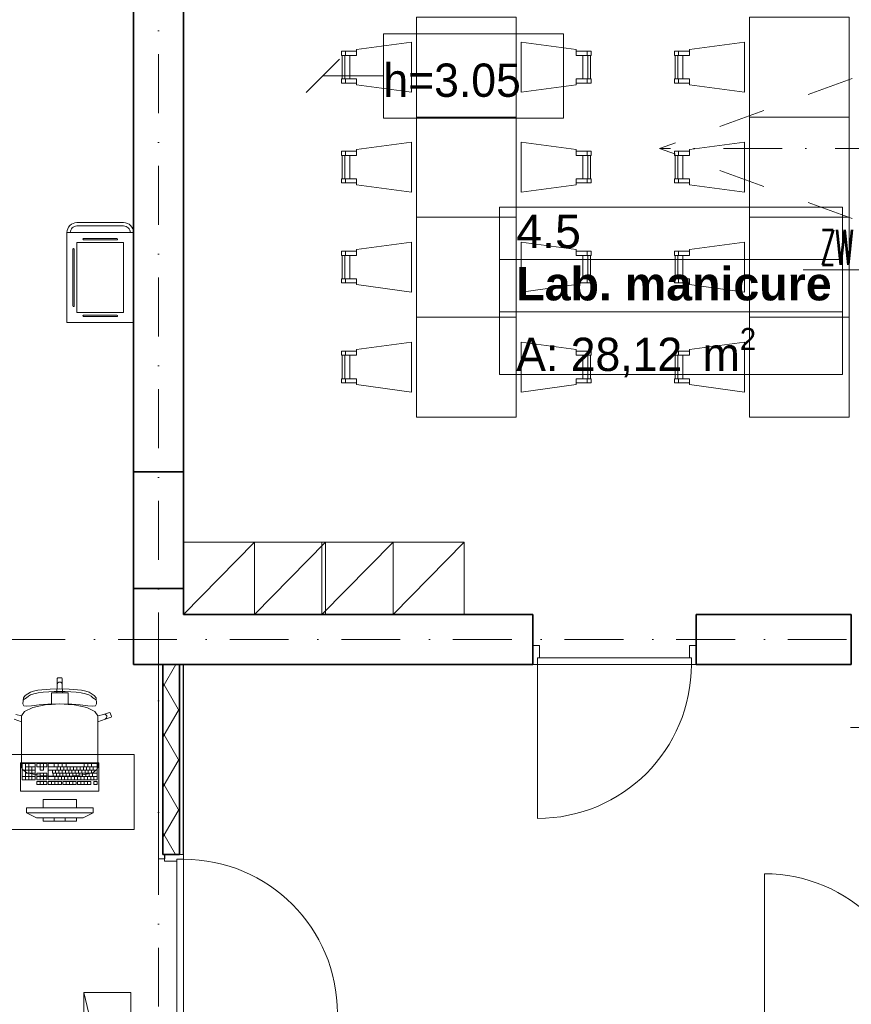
# Model space of a CAD drawing. Header units: millimetres. Extents: x -34676 to 172266, y 39940 to 476087.
# Tile 248 of 256: x 28026 to 33020, y 429301 to 435212. Entities that reach past the tile are written whole.
import ezdxf
from ezdxf.lldxf.tags import DXFTag

# ---------------------------------------------------------------- set-up
doc = ezdxf.new("R2010")
doc.units = ezdxf.units.MM
doc.header["$MEASUREMENT"] = 0
doc.linetypes.add('Kropki i Kreski', pattern=[6.702778, 3.527778, -1.763889, 0, -1.411111])
doc.linetypes.add('Przerywana', pattern=[5.644444, 2.822222, -2.822222])
for name, color, linetype in [('#podkład', 252, 'Continuous'), ('- strefy pomieszczeń', 7, 'Continuous'), ('2D - Ogólne', 7, 'Continuous'), ('Drzwi Archicad', 7, 'Continuous'), ('Konstrukcja - Siatka mod', 7, 'Continuous'), ('Konstrukcja - Ściany działowe', 7, 'Continuous'), ('Konstrukcja - Ściany nośne wew..P', 7, 'Continuous'), ('Opisy - Etykiety', 7, 'Continuous'), ('Wnętrze - Umeblowanie', 7, 'Continuous')]:
    doc.layers.add(name, color=color, linetype=linetype)
doc.layers.add('IS_Opisy_działek_Wodociag', color=7, linetype='SOLID', true_color=0x000000)
doc.styles.add('ROMANS', font='romans', dxfattribs={"width": 0.6})
doc.styles.add('STYL_AUTOMATYCZNY_1', font='arial.ttf')
doc.styles.add('STYL_AUTOMATYCZNY_2', font='arial.ttf')
doc.styles.add('STYL_AUTOMATYCZNY_5', font='arial.ttf')
doc.styles.add('STYL_AUTOMATYCZNY_6', font='txt')
tags = doc.linetypes.add('SOLID', pattern=[10, 10, 0]).pattern_tags.tags
tags[6:7] = [DXFTag(74, 4), DXFTag(75, 0), DXFTag(340, '0'), DXFTag(46, 0.0), DXFTag(50, 0.0), DXFTag(44, 0.0), DXFTag(45, 0.0)]
tags[4:5] = [DXFTag(74, 4), DXFTag(75, 0), DXFTag(340, '0'), DXFTag(46, 0.0), DXFTag(50, 0.0), DXFTag(44, 0.0), DXFTag(45, 0.0)]

# ---------------------------------------------------------------- blocks, each defined once
blk = doc.blocks.new('tsfdcsa')
at = {"layer": 'Konstrukcja - Ściany działowe', "linetype": 'Continuous', "lineweight": 13}
h = blk.add_hatch(dxfattribs=at)
h.set_pattern_fill('Izolacja_miękka_0006', color=252, style=0, pattern_type=2)
h.set_pattern_definition([(60, (-208051.03, 390718.21), (-129.90381, 75), []), (120, (-208051.03, 390718.21), (129.90381, 75), [])])
h.paths.add_polyline_path([(28492.6, 109140.5), (28492.6, 107999.5), (28502.6, 107999.5), (28592.6, 107999.5), (28592.6, 109140.5)])
at = {"layer": '- strefy pomieszczeń', "color": 252, "linetype": 'Continuous', "lineweight": 13, "ltscale": 100}
for p, q in [((30515.6, 111886.3), (32575.2, 111886.3)), ((30515.6, 111572.1), (30515.6, 111886.3)), ((32575.2, 111886.3), (32575.2, 111572.1)), ((32575.2, 111572.1), (30515.6, 111572.1)), ((30515.6, 111572.1), (32575.2, 111572.1)), ((30515.6, 111257.8), (30515.6, 111572.1)), ((32575.2, 111572.1), (32575.2, 111257.8)), ((32575.2, 111257.8), (30515.6, 111257.8)), ((30515.6, 111257.8), (32575.2, 111257.8)), ((30515.6, 110881.3), (30515.6, 111257.8)), ((32575.2, 111257.8), (32575.2, 110881.3)), ((32575.2, 110881.3), (30515.6, 110881.3))]:
    blk.add_line(p, q, dxfattribs=at)
at = {"color": 252, "linetype": 'Continuous', "lineweight": 35, "ltscale": 100, "flags": 128}
for points in [[(28317.6, 110297.3), (28317.6, 109597.3)], [(28617.6, 109597.3), (28617.6, 110297.3)]]:
    blk.add_lwpolyline(points, dxfattribs=at)
at = {"layer": '2D - Ogólne', "color": 252, "linetype": 'Przerywana', "lineweight": 15, "ltscale": 100}
for p in [(34224, 113237.9), (34224, 111237.9)]:
    blk.add_line(p, (31476.5, 112237.9), dxfattribs=at)
at = {"layer": '2D - Ogólne', "color": 252, "linetype": 'Kropki i Kreski', "lineweight": 15, "ltscale": 100}
blk.add_line((34223.7, 112237.9), (31476.5, 112237.9), dxfattribs=at)
at = {"layer": 'Drzwi Archicad', "color": 252, "linetype": 'Continuous', "lineweight": 35, "ltscale": 100}
for p, q in [((30715.4, 109255.5), (30715.4, 109440.5)), ((31695.4, 109255.5), (31695.4, 109440.5)), ((30715.4, 109140.5), (30715.4, 109255.5)), ((30715.4, 109140.5), (30715.4, 109255.5)), ((31695.4, 109140.5), (31695.4, 109255.5)), ((31695.4, 109140.5), (31695.4, 109255.5)), ((28592.6, 107999.5), (28502.6, 107999.5)), ((28592.6, 107999.5), (28502.6, 107999.5))]:
    blk.add_line(p, q, dxfattribs=at)
at = {"layer": 'Drzwi Archicad', "color": 252, "linetype": 'Continuous', "lineweight": 13, "ltscale": 100}
for p, q in [((30715.4, 109255.5), (30715.4, 109140.5)), ((30755.4, 109255.5), (30715.4, 109255.5)), ((30755.4, 109180.5), (30755.4, 109255.5)), ((31655.4, 109255.5), (31655.4, 109180.5)), ((31695.4, 109255.5), (31655.4, 109255.5)), ((31695.4, 109140.5), (31695.4, 109255.5)), ((30743.4, 109140.5), (30743.4, 109180.5)), ((30743.4, 109180.5), (30755.4, 109180.5)), ((30743.4, 109140.5), (30743.4, 109180.5)), ((30743.4, 109180.5), (31667.4, 109180.5)), ((31655.4, 109180.5), (31667.4, 109180.5)), ((31667.4, 109180.5), (31667.4, 109140.5)), ((31667.4, 109180.5), (31667.4, 109140.5)), ((30715.4, 109140.5), (30743.4, 109140.5)), ((30743.4, 109140.5), (30743.4, 108216.5)), ((31667.4, 109140.5), (30743.4, 109140.5)), ((31667.4, 109140.5), (31695.4, 109140.5)), ((28467.6, 107999.5), (28467.6, 107974.5)), ((28617.6, 107999.5), (28502.6, 107999.5)), ((28502.6, 107999.5), (28502.6, 107959.5)), ((28617.6, 107999.5), (28592.6, 107999.5)), ((28617.6, 107999.5), (28592.6, 107999.5)), ((28617.6, 107971.5), (28617.6, 107999.5)), ((28502.6, 107974.5), (28467.6, 107974.5)), ((28502.6, 107959.5), (28577.6, 107959.5)), ((28577.6, 107959.5), (28577.6, 107971.5)), ((28577.6, 107971.5), (28617.6, 107971.5)), ((28577.6, 107047.5), (28577.6, 107971.5)), ((28577.6, 107971.5), (28617.6, 107971.5)), ((28617.6, 107971.5), (28617.6, 107047.5)), ((32105.6, 106960.5), (32105.6, 107884.5))]:
    blk.add_line(p, q, dxfattribs=at)
for centre, start, end in [((30743.4, 109140.5), 270, 0), ((28617.6, 107047.5), 0, 90), ((32105.6, 106960.5), 0, 90)]:
    blk.add_arc(centre, 924, start, end, dxfattribs=at)
at = {"layer": 'Konstrukcja - Siatka mod', "color": 252, "linetype": 'Kropki i Kreski', "lineweight": 13, "ltscale": 100}
for p, q in [((28467.6, 117496.4), (28467.6, 100531.6)), ((20180, 109290.5), (49624.6, 109290.5))]:
    blk.add_line(p, q, dxfattribs=at)
at = {"layer": 'Konstrukcja - Ściany działowe', "color": 252, "linetype": 'Continuous', "lineweight": 35, "ltscale": 100}
for p, q in [((28492.6, 109140.5), (28492.6, 107999.5)), ((28592.6, 107999.5), (28592.6, 109140.5)), ((28492.6, 107999.5), (28502.6, 107999.5)), ((28592.6, 107999.5), (28502.6, 107999.5))]:
    blk.add_line(p, q, dxfattribs=at)
at = {"layer": 'Konstrukcja - Ściany działowe', "color": 252, "linetype": 'Continuous', "lineweight": 13, "ltscale": 100}
for p, q in [((28467.6, 107999.5), (28467.6, 107974.5)), ((28617.6, 107999.5), (28592.6, 107999.5)), ((28502.6, 107974.5), (28467.6, 107974.5))]:
    blk.add_line(p, q, dxfattribs=at)
at = {"layer": 'Konstrukcja - Ściany działowe', "color": 252, "linetype": 'Continuous', "lineweight": 25, "ltscale": 100}
blk.add_line((28502.6, 107999.5), (28502.6, 107974.5), dxfattribs=at)
at = {"layer": 'Konstrukcja - Ściany działowe', "color": 252, "linetype": 'Continuous', "lineweight": 13, "ltscale": 100, "flags": 128}
for points in [[(28467.6, 109140.5), (28467.6, 107999.5)], [(28617.6, 109140.5), (28592.6, 109140.5)]]:
    blk.add_lwpolyline(points, dxfattribs=at)
at = {"layer": 'Konstrukcja - Ściany działowe', "color": 252, "linetype": 'Continuous', "lineweight": 25, "ltscale": 100, "flags": 128}
for points in [[(28492.6, 109140.5), (28467.6, 109140.5)], [(28617.6, 107999.5), (28617.6, 109140.5)]]:
    blk.add_lwpolyline(points, dxfattribs=at)
at = {"layer": 'Konstrukcja - Ściany działowe', "color": 252, "linetype": 'Continuous', "lineweight": 35, "ltscale": 100, "flags": 128}
blk.add_lwpolyline([(28592.6, 109140.5), (28492.6, 109140.5)], dxfattribs=at)
at = {"layer": 'Konstrukcja - Ściany nośne wew..P', "color": 252, "linetype": 'Continuous', "lineweight": 35, "ltscale": 100}
for p, q in [((28317.6, 110297.3), (28617.6, 110297.3)), ((28317.6, 109597.3), (28617.6, 109597.3)), ((30715.4, 109255.5), (30715.4, 109440.5)), ((31695.4, 109255.5), (31695.4, 109440.5)), ((32627.6, 109440.5), (32627.6, 109140.5)), ((30715.4, 109140.5), (30715.4, 109255.5)), ((31695.4, 109140.5), (31695.4, 109255.5))]:
    blk.add_line(p, q, dxfattribs=at)
at = {"layer": 'Konstrukcja - Ściany nośne wew..P', "color": 252, "linetype": 'Continuous', "lineweight": 35, "ltscale": 100, "flags": 128}
for points in [[(28317.6, 114390.5), (28317.6, 110297.3)], [(28617.6, 110297.3), (28617.6, 114390.5)], [(28317.6, 109597.3), (28317.6, 109140.5)], [(28617.6, 109440.5), (28617.6, 109597.3)], [(30715.4, 109440.5), (28617.6, 109440.5)], [(32627.6, 109440.5), (31695.4, 109440.5)], [(28317.6, 109140.5), (28617.6, 109140.5)], [(28617.6, 109140.5), (30715.4, 109140.5)], [(31695.4, 109140.5), (32627.6, 109140.5)]]:
    blk.add_lwpolyline(points, dxfattribs=at)
at = {"layer": 'Opisy - Etykiety', "color": 252, "linetype": 'Continuous', "lineweight": 13, "ltscale": 100}
for p, q in [((30899.4, 112926.8), (29817.5, 112926.8)), ((29817.5, 112926.8), (29817.5, 112420.9)), ((30899.4, 112420.9), (30899.4, 112926.8)), ((29553.4, 112773.9), (29353.4, 112573.9)), ((29453.4, 112673.9), (29817.5, 112673.9)), ((29817.5, 112420.9), (30899.4, 112420.9))]:
    blk.add_line(p, q, dxfattribs=at)
at = {"layer": 'Wnętrze - Umeblowanie', "color": 252, "linetype": 'Continuous', "lineweight": 13, "ltscale": 100}
for p, q in [((29585.6, 112796.7), (29585.6, 112656)), ((29590.6, 112821.7), (29590.6, 112796.7)), ((31040.6, 112821.7), (31040.6, 112796.7)), ((31045.6, 112656), (31045.6, 112796.7)), ((31585.6, 112796.7), (31585.6, 112656)), ((31590.6, 112821.7), (31590.6, 112796.7)), ((29590.6, 112631), (29590.6, 112656)), ((31040.6, 112631), (31040.6, 112656)), ((31590.6, 112631), (31590.6, 112656)), ((29585.6, 112196.7), (29585.6, 112056)), ((29590.6, 112221.7), (29590.6, 112196.7)), ((31040.6, 112221.7), (31040.6, 112196.7)), ((31045.6, 112056), (31045.6, 112196.7)), ((31585.6, 112196.7), (31585.6, 112056)), ((31590.6, 112221.7), (31590.6, 112196.7)), ((29590.6, 112031), (29590.6, 112056)), ((31040.6, 112031), (31040.6, 112056)), ((31590.6, 112031), (31590.6, 112056)), ((29585.6, 111596.7), (29585.6, 111456)), ((29590.6, 111621.7), (29590.6, 111596.7)), ((31040.6, 111621.7), (31040.6, 111596.7)), ((31045.6, 111456), (31045.6, 111596.7)), ((31585.6, 111596.7), (31585.6, 111456)), ((31590.6, 111621.7), (31590.6, 111596.7)), ((29590.6, 111431), (29590.6, 111456)), ((31040.6, 111431), (31040.6, 111456)), ((31590.6, 111431), (31590.6, 111456)), ((29590.6, 111021.7), (29590.6, 110996.7)), ((31040.6, 111021.7), (31040.6, 110996.7)), ((31590.6, 111021.7), (31590.6, 110996.7)), ((29585.6, 110996.7), (29585.6, 110856)), ((31045.6, 110856), (31045.6, 110996.7)), ((31585.6, 110996.7), (31585.6, 110856)), ((29590.6, 110831), (29590.6, 110856)), ((31040.6, 110831), (31040.6, 110856)), ((31590.6, 110831), (31590.6, 110856)), ((28617.6, 109440.5), (29044.2, 109875.2)), ((29044.2, 109875.2), (29044.2, 109440.5)), ((29044.2, 109440.5), (29470.8, 109875.2)), ((29448.9, 109440.5), (29875.5, 109875.2)), ((29875.5, 109875.2), (29875.5, 109440.5)), ((29875.5, 109440.5), (30302.1, 109875.2)), ((27859.1, 109056.9), (27862.1, 109059.9)), ((27859.1, 109020), (27859.1, 109056.9)), ((27862.1, 109059.9), (27874.2, 109059.9)), ((27886.3, 109059.9), (27874.2, 109059.9)), ((27889.3, 109056.9), (27886.3, 109059.9)), ((27889.3, 109020), (27889.3, 109056.9)), ((27743.5, 108986), (27816.7, 108993)), ((27816.7, 108993), (27874.2, 108995.1)), ((27857.3, 108970.2), (27859.1, 109020)), ((27859.1, 109020), (27860.2, 109025.7)), ((27860.2, 109025.7), (27863.5, 109030.6)), ((27863.5, 109030.6), (27868.4, 109033.8)), ((27868.4, 109033.8), (27874.2, 109035)), ((27880, 109033.8), (27874.2, 109035)), ((27931.7, 108993), (27874.2, 108995.1)), ((27884.9, 109030.6), (27880, 109033.8)), ((27888.1, 109025.7), (27884.9, 109030.6)), ((27889.3, 109020), (27888.1, 109025.7)), ((27891.1, 108970.2), (27889.3, 109020)), ((28004.9, 108986), (27931.7, 108993)), ((27652.8, 108904.6), (27656.1, 108940.7)), ((27659.2, 108930.1), (27655.4, 108927.5)), ((27656.1, 108940.7), (27666.6, 108953.9)), ((27665.4, 108935.3), (27659.2, 108930.1)), ((27674.5, 108941.4), (27665.4, 108935.3)), ((27666.6, 108953.9), (27697.7, 108973.9)), ((27686.2, 108951.5), (27674.5, 108941.4)), ((27699.4, 108959.2), (27686.2, 108951.5)), ((27697.7, 108973.9), (27717.6, 108981.2)), ((27719.7, 108965.4), (27699.4, 108959.2)), ((27717.6, 108981.2), (27743.5, 108986)), ((27745.7, 108970.4), (27719.7, 108965.4)), ((27775.7, 108974.1), (27745.7, 108970.4)), ((27808.1, 108976.6), (27775.7, 108974.1)), ((27841.5, 108978.1), (27808.1, 108976.6)), ((27823.9, 108940.2), (27823.9, 108970.2)), ((27823.9, 108970.2), (27857.3, 108970.2)), ((27823.9, 108901.5), (27823.9, 108940.2)), ((27874.2, 108978.5), (27841.5, 108978.1)), ((27857.3, 108970.2), (27874.2, 108970.2)), ((27874.2, 108978.5), (27906.9, 108978.1)), ((27891.1, 108970.2), (27874.2, 108970.2)), ((27924.5, 108970.2), (27891.1, 108970.2)), ((27906.9, 108978.1), (27940.3, 108976.6)), ((27924.5, 108940.2), (27924.5, 108970.2)), ((27924.5, 108901.5), (27924.5, 108940.2)), ((27940.3, 108976.6), (27972.7, 108974.1)), ((27972.7, 108974.1), (28002.7, 108970.4)), ((28002.7, 108970.4), (28028.7, 108965.4)), ((28030.8, 108981.2), (28004.9, 108986)), ((28028.7, 108965.4), (28049, 108959.2)), ((28050.7, 108973.9), (28030.8, 108981.2)), ((28049, 108959.2), (28062.2, 108951.5)), ((28081.8, 108953.9), (28050.7, 108973.9)), ((28062.2, 108951.5), (28073.9, 108941.4)), ((28073.9, 108941.4), (28083, 108935.3)), ((28092.3, 108940.7), (28081.8, 108953.9)), ((28083, 108935.3), (28089.2, 108930.1)), ((28089.2, 108930.1), (28093, 108927.5)), ((28095.6, 108904.6), (28092.3, 108940.7)), ((27659.5, 108893), (27652.8, 108904.6)), ((27676.7, 108890), (27659.5, 108893)), ((27662.4, 108859.5), (27712.1, 108883.3)), ((27705.7, 108892.6), (27676.7, 108890)), ((27751, 108898.4), (27705.7, 108892.6)), ((27712.1, 108883.3), (27786.5, 108899.2)), ((27801.9, 108903.1), (27751, 108898.4)), ((27786.5, 108899.2), (27823.9, 108901.5)), ((27874.2, 108905.4), (27801.9, 108903.1)), ((27823.9, 108901.5), (27874.2, 108904.7)), ((27874.2, 108905.4), (27946.5, 108903.1)), ((27924.5, 108901.5), (27874.2, 108904.7)), ((27961.9, 108899.2), (27924.5, 108901.5)), ((27946.5, 108903.1), (27997.4, 108898.4)), ((28036.3, 108883.3), (27961.9, 108899.2)), ((27997.4, 108898.4), (28042.7, 108892.6)), ((28086, 108859.5), (28036.3, 108883.3)), ((28042.7, 108892.6), (28071.6, 108890)), ((28071.6, 108890), (28088.9, 108893)), ((28088.9, 108893), (28095.6, 108904.6)), ((27644.9, 108797.2), (27601.5, 108812.9)), ((27610.9, 108841.3), (27645, 108831.6)), ((27644.9, 108831.4), (27645, 108831.6)), ((27644.9, 108831.4), (27644.9, 108797.2)), ((27645, 108831.6), (27662.4, 108859.5)), ((28103.3, 108831.6), (28086, 108859.5)), ((28137.5, 108841.3), (28103.3, 108831.6)), ((28103.5, 108831.4), (28103.3, 108831.6)), ((28103.5, 108831.4), (28103.5, 108797.2)), ((28103.5, 108797.2), (28146.8, 108812.9)), ((28172.9, 108852.7), (28137.5, 108841.3)), ((28143.4, 108842), (28137.5, 108841.3)), ((28149, 108840.4), (28143.4, 108842)), ((28146.8, 108812.9), (28182.3, 108824.3)), ((28146.8, 108812.9), (28152, 108815.7)), ((28153.7, 108836.8), (28149, 108840.4)), ((28152, 108815.7), (28155.6, 108820.3)), ((28156.5, 108831.7), (28153.7, 108836.8)), ((28155.6, 108820.3), (28157.2, 108825.9)), ((28157.2, 108825.9), (28156.5, 108831.7)), ((28176.7, 108850.8), (28172.9, 108852.7)), ((28184.2, 108828), (28176.7, 108850.8)), ((28182.3, 108824.3), (28184.2, 108828)), ((27644.9, 108588.1), (27644.9, 108797.2)), ((28103.5, 108588.1), (28103.5, 108797.2)), ((27644.9, 108552), (27644.9, 108588.1)), ((28103.5, 108552), (28103.5, 108588.1)), ((27644.9, 108521), (27644.9, 108552)), ((27649.5, 108512.4), (27644.9, 108521)), ((27727.3, 108545.6), (27649, 108545.6)), ((27649, 108545.6), (27649, 108448.7)), ((27668.6, 108545.6), (27668.6, 108448.7)), ((27727.3, 108526.2), (27668.6, 108526.2)), ((27688.2, 108545.6), (27688.2, 108448.7)), ((27707.7, 108526.2), (27707.7, 108448.7)), ((27727.3, 108448.7), (27727.3, 108545.6)), ((27795.9, 108545.6), (27737.1, 108545.6)), ((27737.1, 108545.6), (27737.1, 108526.2)), ((27737.1, 108526.2), (27756.7, 108526.2)), ((27756.7, 108545.6), (27756.7, 108526.2)), ((27756.7, 108526.2), (27756.7, 108506.8)), ((27776.3, 108526.2), (27756.7, 108526.2)), ((27776.3, 108545.6), (27776.3, 108526.2)), ((27776.3, 108506.8), (27776.3, 108526.2)), ((27776.3, 108526.2), (27795.9, 108526.2)), ((27795.9, 108526.2), (27795.9, 108545.6)), ((28099.4, 108545.6), (27805.7, 108545.6)), ((27805.7, 108545.6), (27805.7, 108448.7)), ((28099.4, 108526.2), (27805.7, 108526.2)), ((27839.9, 108545.6), (27839.9, 108526.2)), ((27859.5, 108526.2), (27859.5, 108506.8)), ((27864.4, 108545.6), (27864.4, 108526.2)), ((27879.1, 108526.2), (27879.1, 108506.8)), ((27888.9, 108545.6), (27888.9, 108526.2)), ((27898.7, 108526.2), (27898.7, 108506.8)), ((27913.4, 108545.6), (27913.4, 108526.2)), ((27918.3, 108526.2), (27918.3, 108506.8)), ((27937.8, 108526.2), (27937.8, 108506.8)), ((27957.4, 108526.2), (27957.4, 108506.8)), ((27977, 108526.2), (27977, 108506.8)), ((27996.6, 108526.2), (27996.6, 108506.8)), ((28016.2, 108526.2), (28016.2, 108506.8)), ((28021.1, 108545.6), (28021.1, 108526.2)), ((28035.8, 108526.2), (28035.8, 108506.8)), ((28043.1, 108545.6), (28043.1, 108526.2)), ((28055.3, 108526.2), (28055.3, 108506.8)), ((28065.1, 108545.6), (28065.1, 108526.2)), ((28074.9, 108526.2), (28074.9, 108506.8)), ((28098.9, 108512.4), (28103.5, 108521)), ((28099.4, 108448.7), (28099.4, 108545.6)), ((28103.5, 108521), (28103.5, 108552)), ((27727.3, 108506.8), (27649, 108506.8)), ((27727.3, 108468), (27649, 108468)), ((27676.3, 108491.2), (27649.5, 108512.4)), ((27727.3, 108487.4), (27668.6, 108487.4)), ((27678.4, 108490.3), (27676.3, 108491.2)), ((27724.3, 108479.6), (27678.4, 108490.3)), ((27793.1, 108472.5), (27724.3, 108479.6)), ((27795.9, 108487.4), (27737.1, 108487.4)), ((27737.1, 108487.4), (27737.1, 108448.7)), ((27795.9, 108468), (27737.1, 108468)), ((27756.7, 108506.8), (27776.3, 108506.8)), ((27756.7, 108487.4), (27756.7, 108448.7)), ((27776.3, 108487.4), (27776.3, 108448.7)), ((27794.2, 108472.4), (27793.1, 108472.5)), ((27874.2, 108469.9), (27794.2, 108472.4)), ((27795.9, 108448.7), (27795.9, 108487.4)), ((28099.4, 108506.8), (27805.7, 108506.8)), ((28099.4, 108468), (27805.7, 108468)), ((27830.1, 108506.8), (27830.1, 108487.4)), ((28099.4, 108487.4), (27830.1, 108487.4)), ((27835, 108487.4), (27835, 108468)), ((27844.8, 108468), (27844.8, 108448.7)), ((27849.7, 108506.8), (27849.7, 108487.4)), ((27854.6, 108487.4), (27854.6, 108468)), ((27864.4, 108468), (27864.4, 108448.7)), ((27869.3, 108506.8), (27869.3, 108487.4)), ((27874.2, 108487.4), (27874.2, 108468)), ((27874.2, 108469.9), (27954.2, 108472.4)), ((27884, 108468), (27884, 108448.7)), ((27888.9, 108506.8), (27888.9, 108487.4)), ((27893.8, 108487.4), (27893.8, 108468)), ((27903.6, 108468), (27903.6, 108448.7)), ((27908.5, 108506.8), (27908.5, 108487.4)), ((27913.4, 108487.4), (27913.4, 108468)), ((27923.2, 108468), (27923.2, 108448.7)), ((27928, 108506.8), (27928, 108487.4)), ((27932.9, 108487.4), (27932.9, 108468)), ((27942.7, 108468), (27942.7, 108448.7)), ((27947.6, 108506.8), (27947.6, 108487.4)), ((27952.5, 108487.4), (27952.5, 108468)), ((27954.2, 108472.4), (27955.3, 108472.5)), ((27955.3, 108472.5), (28024, 108479.6)), ((27962.3, 108468), (27962.3, 108448.7)), ((27967.2, 108506.8), (27967.2, 108487.4)), ((27972.1, 108487.4), (27972.1, 108468)), ((27981.9, 108468), (27981.9, 108448.7)), ((27986.8, 108506.8), (27986.8, 108487.4)), ((27991.7, 108487.4), (27991.7, 108468)), ((28001.5, 108468), (28001.5, 108448.7)), ((28006.4, 108506.8), (28006.4, 108487.4)), ((28011.3, 108487.4), (28011.3, 108468)), ((28021.1, 108468), (28021.1, 108448.7)), ((28024, 108479.6), (28070, 108490.3)), ((28026, 108506.8), (28026, 108487.4)), ((28030.9, 108487.4), (28030.9, 108468)), ((28040.7, 108468), (28040.7, 108448.7)), ((28045.5, 108506.8), (28045.5, 108487.4)), ((28050.4, 108487.4), (28050.4, 108468)), ((28060.2, 108468), (28060.2, 108448.7)), ((28065.1, 108506.8), (28065.1, 108487.4)), ((28070, 108490.3), (28072.1, 108491.2)), ((28070, 108487.4), (28070, 108468)), ((28072.1, 108491.2), (28098.9, 108512.4)), ((28079.8, 108468), (28079.8, 108448.7)), ((27649, 108448.7), (27727.3, 108448.7)), ((27737.1, 108448.7), (27795.9, 108448.7)), ((27795.9, 108439), (27737.1, 108439)), ((27737.1, 108439), (27737.1, 108419.6)), ((27737.1, 108419.6), (27795.9, 108419.6)), ((27756.7, 108439), (27756.7, 108419.6)), ((27776.3, 108439), (27776.3, 108419.6)), ((27795.9, 108419.6), (27795.9, 108439)), ((27805.7, 108448.7), (28099.4, 108448.7)), ((27884, 108439), (27805.7, 108439)), ((27805.7, 108439), (27805.7, 108419.6)), ((27805.7, 108419.6), (27884, 108419.6)), ((27825.2, 108439), (27825.2, 108419.6)), ((27844.8, 108439), (27844.8, 108419.6)), ((27864.4, 108439), (27864.4, 108419.6)), ((27884, 108419.6), (27884, 108439)), ((27972.1, 108439), (27893.8, 108439)), ((27893.8, 108439), (27893.8, 108419.6)), ((27893.8, 108419.6), (27972.1, 108419.6)), ((27913.4, 108439), (27913.4, 108419.6)), ((27932.9, 108439), (27932.9, 108419.6)), ((27952.5, 108439), (27952.5, 108419.6)), ((27972.1, 108419.6), (27972.1, 108439)), ((28060.2, 108439), (27981.9, 108439)), ((27981.9, 108439), (27981.9, 108419.6)), ((27981.9, 108419.6), (28060.2, 108419.6)), ((28001.5, 108439), (28001.5, 108419.6)), ((28021.1, 108439), (28021.1, 108419.6)), ((28040.7, 108439), (28040.7, 108419.6)), ((28060.2, 108419.6), (28060.2, 108439)), ((28099.4, 108439), (28079.8, 108439)), ((28079.8, 108439), (28079.8, 108419.6)), ((28079.8, 108419.6), (28099.4, 108419.6)), ((28099.4, 108419.6), (28099.4, 108439)), ((28074.2, 108280.5), (27674.2, 108280.5)), ((27674.2, 108280.5), (27674.2, 108250.5)), ((27974.2, 108330.5), (27774.2, 108330.5)), ((27774.2, 108330.5), (27774.2, 108280.5)), ((27774.2, 108280.5), (27974.2, 108280.5)), ((27974.2, 108280.5), (27974.2, 108330.5)), ((28074.2, 108250.5), (28074.2, 108280.5)), ((27674.2, 108250.5), (28074.2, 108250.5)), ((27674.2, 108250.5), (27734.2, 108220.5)), ((28014.2, 108220.5), (27734.2, 108220.5)), ((27974.2, 108220.5), (27774.2, 108220.5)), ((27774.2, 108220.5), (27774.2, 108200.5)), ((27840.9, 108220.5), (27840.9, 108200.5)), ((27907.5, 108220.5), (27907.5, 108200.5)), ((27974.2, 108200.5), (27974.2, 108220.5)), ((28074.2, 108250.5), (28014.2, 108220.5)), ((27774.2, 108200.5), (27974.2, 108200.5)), ((28018.6, 107172), (28300.7, 105978.4))]:
    blk.add_line(p, q, dxfattribs=at)
at = {"layer": 'Wnętrze - Umeblowanie', "color": 252, "linetype": 'Continuous', "lineweight": 13, "ltscale": 100, "flags": 128}
for points in [[(30015.6, 113026.3), (30615.6, 113026.3), (30615.6, 112426.3), (30015.6, 112426.3)], [(32015.6, 113026.3), (32615.6, 113026.3), (32615.6, 112426.3), (32015.6, 112426.3)], [(29985.6, 112876.3), (29985.6, 112576.3), (29655.6, 112620.9), (29655.6, 112656), (29615.6, 112656), (29615.6, 112796.7), (29655.6, 112796.7), (29655.6, 112831.7)], [(30645.6, 112576.3), (30645.6, 112876.3), (30975.6, 112831.7), (30975.6, 112796.7), (31015.6, 112796.7), (31015.6, 112656), (30975.6, 112656), (30975.6, 112620.9)], [(31985.6, 112876.3), (31985.6, 112576.3), (31655.6, 112620.9), (31655.6, 112656), (31615.6, 112656), (31615.6, 112796.7), (31655.6, 112796.7), (31655.6, 112831.7)], [(29655.6, 112821.7), (29655.6, 112796.7), (29565.6, 112796.7), (29565.6, 112821.7)], [(29615.6, 112796.7), (29615.6, 112656), (29570.6, 112656), (29570.6, 112796.7)], [(30975.6, 112821.7), (30975.6, 112796.7), (31065.6, 112796.7), (31065.6, 112821.7)], [(31015.6, 112656), (31015.6, 112796.7), (31060.6, 112796.7), (31060.6, 112656)], [(31655.6, 112821.7), (31655.6, 112796.7), (31565.6, 112796.7), (31565.6, 112821.7)], [(31615.6, 112796.7), (31615.6, 112656), (31570.6, 112656), (31570.6, 112796.7)], [(29655.6, 112631), (29655.6, 112656), (29565.6, 112656), (29565.6, 112631)], [(30975.6, 112631), (30975.6, 112656), (31065.6, 112656), (31065.6, 112631)], [(31655.6, 112631), (31655.6, 112656), (31565.6, 112656), (31565.6, 112631)], [(30015.6, 112426.3), (30615.6, 112426.3), (30615.6, 111826.3), (30015.6, 111826.3)], [(32015.6, 112426.3), (32615.6, 112426.3), (32615.6, 111826.3), (32015.6, 111826.3)], [(29985.6, 112276.3), (29985.6, 111976.3), (29655.6, 112020.9), (29655.6, 112056), (29615.6, 112056), (29615.6, 112196.7), (29655.6, 112196.7), (29655.6, 112231.7)], [(30645.6, 111976.3), (30645.6, 112276.3), (30975.6, 112231.7), (30975.6, 112196.7), (31015.6, 112196.7), (31015.6, 112056), (30975.6, 112056), (30975.6, 112020.9)], [(31985.6, 112276.3), (31985.6, 111976.3), (31655.6, 112020.9), (31655.6, 112056), (31615.6, 112056), (31615.6, 112196.7), (31655.6, 112196.7), (31655.6, 112231.7)], [(29655.6, 112221.7), (29655.6, 112196.7), (29565.6, 112196.7), (29565.6, 112221.7)], [(29615.6, 112196.7), (29615.6, 112056), (29570.6, 112056), (29570.6, 112196.7)], [(30975.6, 112221.7), (30975.6, 112196.7), (31065.6, 112196.7), (31065.6, 112221.7)], [(31015.6, 112056), (31015.6, 112196.7), (31060.6, 112196.7), (31060.6, 112056)], [(31655.6, 112221.7), (31655.6, 112196.7), (31565.6, 112196.7), (31565.6, 112221.7)], [(31615.6, 112196.7), (31615.6, 112056), (31570.6, 112056), (31570.6, 112196.7)], [(29655.6, 112031), (29655.6, 112056), (29565.6, 112056), (29565.6, 112031)], [(30975.6, 112031), (30975.6, 112056), (31065.6, 112056), (31065.6, 112031)], [(31655.6, 112031), (31655.6, 112056), (31565.6, 112056), (31565.6, 112031)], [(30015.6, 111826.3), (30615.6, 111826.3), (30615.6, 111226.3), (30015.6, 111226.3)], [(32015.6, 111826.3), (32615.6, 111826.3), (32615.6, 111226.3), (32015.6, 111226.3)], [(28317.6, 111193.3), (28317.6, 111733.3), (27917.6, 111733.3), (27917.6, 111193.3)], [(28257.6, 111253.3), (28257.6, 111673.3), (27977.6, 111673.3), (27977.6, 111253.3)], [(29985.6, 111676.3), (29985.6, 111376.3), (29655.6, 111420.9), (29655.6, 111456), (29615.6, 111456), (29615.6, 111596.7), (29655.6, 111596.7), (29655.6, 111631.7)], [(30645.6, 111376.3), (30645.6, 111676.3), (30975.6, 111631.7), (30975.6, 111596.7), (31015.6, 111596.7), (31015.6, 111456), (30975.6, 111456), (30975.6, 111420.9)], [(31985.6, 111676.3), (31985.6, 111376.3), (31655.6, 111420.9), (31655.6, 111456), (31615.6, 111456), (31615.6, 111596.7), (31655.6, 111596.7), (31655.6, 111631.7)], [(29655.6, 111621.7), (29655.6, 111596.7), (29565.6, 111596.7), (29565.6, 111621.7)], [(29615.6, 111596.7), (29615.6, 111456), (29570.6, 111456), (29570.6, 111596.7)], [(30975.6, 111621.7), (30975.6, 111596.7), (31065.6, 111596.7), (31065.6, 111621.7)], [(31015.6, 111456), (31015.6, 111596.7), (31060.6, 111596.7), (31060.6, 111456)], [(31655.6, 111621.7), (31655.6, 111596.7), (31565.6, 111596.7), (31565.6, 111621.7)], [(31615.6, 111596.7), (31615.6, 111456), (31570.6, 111456), (31570.6, 111596.7)], [(29655.6, 111431), (29655.6, 111456), (29565.6, 111456), (29565.6, 111431)], [(30975.6, 111431), (30975.6, 111456), (31065.6, 111456), (31065.6, 111431)], [(31655.6, 111431), (31655.6, 111456), (31565.6, 111456), (31565.6, 111431)], [(30015.6, 111226.3), (30615.6, 111226.3), (30615.6, 110626.3), (30015.6, 110626.3)], [(32015.6, 111226.3), (32615.6, 111226.3), (32615.6, 110626.3), (32015.6, 110626.3)], [(29985.6, 111076.3), (29985.6, 110776.3), (29655.6, 110820.9), (29655.6, 110856), (29615.6, 110856), (29615.6, 110996.7), (29655.6, 110996.7), (29655.6, 111031.7)], [(30645.6, 110776.3), (30645.6, 111076.3), (30975.6, 111031.7), (30975.6, 110996.7), (31015.6, 110996.7), (31015.6, 110856), (30975.6, 110856), (30975.6, 110820.9)], [(31985.6, 111076.3), (31985.6, 110776.3), (31655.6, 110820.9), (31655.6, 110856), (31615.6, 110856), (31615.6, 110996.7), (31655.6, 110996.7), (31655.6, 111031.7)], [(29655.6, 111021.7), (29655.6, 110996.7), (29565.6, 110996.7), (29565.6, 111021.7)], [(30975.6, 111021.7), (30975.6, 110996.7), (31065.6, 110996.7), (31065.6, 111021.7)], [(31655.6, 111021.7), (31655.6, 110996.7), (31565.6, 110996.7), (31565.6, 111021.7)], [(29615.6, 110996.7), (29615.6, 110856), (29570.6, 110856), (29570.6, 110996.7)], [(31015.6, 110856), (31015.6, 110996.7), (31060.6, 110996.7), (31060.6, 110856)], [(31615.6, 110996.7), (31615.6, 110856), (31570.6, 110856), (31570.6, 110996.7)], [(29655.6, 110831), (29655.6, 110856), (29565.6, 110856), (29565.6, 110831)], [(30975.6, 110831), (30975.6, 110856), (31065.6, 110856), (31065.6, 110831)], [(31655.6, 110831), (31655.6, 110856), (31565.6, 110856), (31565.6, 110831)], [(29470.8, 109875.2), (28617.6, 109875.2), (28617.6, 109440.5), (29470.8, 109440.5)], [(30302.1, 109875.2), (29448.9, 109875.2), (29448.9, 109440.5), (30302.1, 109440.5)], [(27427.5, 108150.5), (28320.9, 108150.5), (28320.9, 108600.5), (27427.5, 108600.5)], [(28109.2, 108380.5), (28109.2, 108550.5), (27639.2, 108550.5), (27639.2, 108380.5)], [(28300.7, 104784.8), (28300.7, 107172), (28018.6, 107172), (28018.6, 104784.8)]]:
    blk.add_lwpolyline(points, close=True, dxfattribs=at)
for points in [[(28317.6, 111733.3, 0.414214), (28257.6, 111793.3), (27977.6, 111793.3, 0.414214), (27917.6, 111733.3), (27937.6, 111733.3, -0.414214), (27977.6, 111773.3), (28257.6, 111773.3, -0.414214), (28297.6, 111733.3)], [(28017.6, 111689.3, -1), (28017.6, 111697.3), (28217.6, 111697.3, -1), (28217.6, 111689.3)], [(27953.6, 111633.3, -1), (27961.6, 111633.3), (27961.6, 111293.3, -1), (27953.6, 111293.3)], [(28017.6, 111237.3, 1), (28017.6, 111229.3), (28217.6, 111229.3, 1), (28217.6, 111237.3)]]:
    blk.add_lwpolyline(points, format="xyb", close=True, dxfattribs=at)
at = {"layer": '- strefy pomieszczeń', "color": 252, "linetype": 'Continuous', "lineweight": 13, "char_height": 200, "attachment_point": 1}
for s, insert, style in [('\\A1;{\\pql;\\pt0,100;\\fArial|b0|i0|c238|p0;\\W1.000000;4.5\\fArial|b0|i0|c238|p0;\\W1.000000;\\A1{\\H.66x;\\S^  ;}\\fArial|b0|i0|c238|p0;\\W1.000000;\\fArial|b0|i0|c238|p0;\\W1.000000;\\A1{\\H.66x;\\S^  ;}}', (30615.6, 111840.6), 'STYL_AUTOMATYCZNY_1'), ('\\A1;{\\pql;\\pt0,100;\\fArial|b1|i0|c238|p0;\\W1.000000;Lab. manicure\\fArial|b1|i0|c238|p0;\\W1.000000;\\A1{\\H.66x;\\S^  ;}\\fArial|b1|i0|c238|p0;\\W1.000000;\\fArial|b1|i0|c238|p0;\\W1.000000;\\A1{\\H.66x;\\S^  ;}}', (30615.6, 111526.3), 'STYL_AUTOMATYCZNY_2'), ('\\A1;{\\pql;\\pt0,500;\\fGeneva CE|b0|i0|c0|p0;\\W1.000000;A: 28,12\\fGeneva CE|b0|i0|c0|p0;\\W1.000000;\\A1{\\H.66x;\\S^  ;}\\fGeneva CE|b0|i0|c0|p0;\\W1.000000; m\\fGeneva CE|b0|i0|c0|p0;\\W1.000000;\\A1{\\H.66x;\\S2^  ;}}', (30615.6, 111160.8), 'STYL_AUTOMATYCZNY_6')]:
    blk.add_mtext(s, dxfattribs=dict(at, insert=insert, style=style))
at = {"layer": 'Opisy - Etykiety', "color": 252, "linetype": 'Continuous', "lineweight": 13, "insert": (29817.5, 112646.7), "char_height": 200.007, "attachment_point": 4, "style": 'STYL_AUTOMATYCZNY_5'}
blk.add_mtext('\\A1;{\\pql;\\fGeneva|b0|i0|c0|p0;\\W1.000000;h=\\fGeneva CE|b0|i0|c0|p0;\\H0.999967x;\\W1.000000;3.05}', dxfattribs=at)

msp = doc.modelspace()

# ---------------------------------------------------------------- block references
at = {"layer": '#podkład'}
msp.add_blockref('tsfdcsa', (392.7, 322200.3), dxfattribs=at)

# ---------------------------------------------------------------- next in the draw order: linework, layer by layer
at = {"layer": 'IS_Opisy_działek_Wodociag', "color": 7, "lineweight": 13, "ltscale": 10}
for p, q in [((32731.5, 433711), (34381.4, 433711)), ((33014.6, 430963), (34001.8, 430963))]:
    msp.add_line(p, q, dxfattribs=at)

# ---------------------------------------------------------------- next in the draw order: texts
at = {"layer": 'IS_Opisy_działek_Wodociag', "color": 7, "lineweight": 13, "ltscale": 10, "style": 'ROMANS', "width": 0.5}
msp.add_text('ZW', height=210, dxfattribs=at).set_placement((32834.4, 433739.8))

doc.saveas('drawing.dxf')
